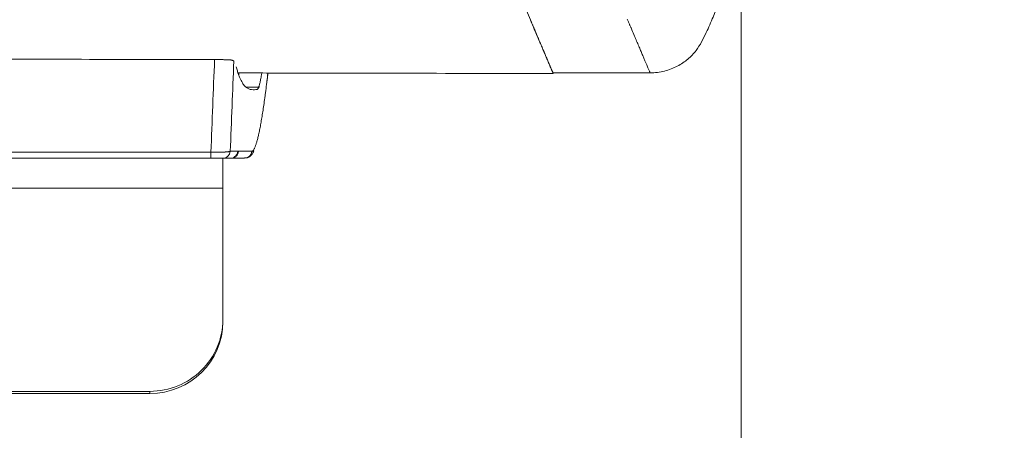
# Model space of a CAD drawing. Header units: millimetres. Extents: x 0 to 594, y 0 to 420.
# Tile 154 of 256: x 304 to 324, y 138 to 146. Entities that reach past the tile are written whole.
import ezdxf

# ---------------------------------------------------------------- set-up
doc = ezdxf.new("R2010")
doc.units = ezdxf.units.MM
doc.layers.add('1', color=7, linetype='Continuous', true_color=0xffffff)
doc.styles.add('Arial', font='txt')
doc.dimstyles.get("Standard").update_dxf_attribs({"dimtxt": 0.18, "dimasz": 0.18, "dimexe": 0.18, "dimexo": 0.0625, "dimgap": 0.09, "dimtad": 0, "dimtih": 1, "dimtoh": 1, "dimdec": 4, "dimzin": 0, "dimdsep": 46, "dimtxsty": 'Standard', "dimcen": 0.09, "dimadec": 0, "dimazin": 0, "dimtfac": 1, "dimtdec": 4, "dimtofl": 0, "dimtmove": 0, "dimatfit": 3, "dimfxl": 0, "dimtolj": 1, "dimtzin": 0, "dimarcsym": 0})

# ---------------------------------------------------------------- blocks, each defined once
blk = doc.blocks.new('_U0')
at = {"layer": '1', "color": 18, "lineweight": 18}
for p, q in [((94.85, 161.639), (94.85, 103.583)), ((318.503, 149.327), (318.503, 103.583)), ((94.85, 105.583), (168.68, 105.583)), ((318.503, 105.583), (244.674, 105.583))]:
    blk.add_line(p, q, dxfattribs=at)
at = {"layer": '1', "color": 18}
for points in [[(94.85, 105.583), (98.35, 106.521), (98.35, 104.646)], [(318.503, 105.583), (315.003, 104.646), (315.003, 106.521)]]:
    blk.add_solid(points, dxfattribs=at)
at = {"layer": '1', "color": 18, "linetype": 'Continuous', "lineweight": 13, "char_height": 3.5, "attachment_point": 7, "line_spacing_factor": 1.047437, "style": 'Arial'}
for s, insert in [('\\fArial|b0|i0;\\W1.0000;4.47', (170.366, 102.955)), ('\\fArial|b0|i0;\\W1.0000;DEFLATED TUBE LENGTH', (183.032, 102.955))]:
    blk.add_mtext(s, dxfattribs=dict(at, insert=insert))
blk = doc.blocks.new('_U1')
at = {"layer": '1', "color": 18, "lineweight": 18}
for p, q in [((318.503, 149.327), (318.503, 114.581)), ((258.514, 122.93), (258.514, 114.581)), ((258.514, 116.581), (283.785, 116.581)), ((318.503, 116.581), (293.232, 116.581))]:
    blk.add_line(p, q, dxfattribs=at)
at = {"layer": '1', "color": 18}
for points in [[(258.514, 116.581), (262.014, 117.519), (262.014, 115.643)], [(318.503, 116.581), (315.003, 115.643), (315.003, 117.519)]]:
    blk.add_solid(points, dxfattribs=at)
at = {"layer": '1', "color": 18, "linetype": 'Continuous', "lineweight": 13, "insert": (285.47, 113.945), "char_height": 3.5, "attachment_point": 7, "line_spacing_factor": 1.047437, "style": 'Arial'}
blk.add_mtext('\\fArial|b0|i0;\\W1.0000;1.2', dxfattribs=at)
blk = doc.blocks.new('_U12')
at = {"layer": '1', "color": 18, "lineweight": 18}
for p, q in [((226.904, 215.398), (336.077, 215.398)), ((334.077, 215.398), (334.077, 177.501)), ((334.077, 127.437), (334.077, 165.334)), ((257.513, 127.437), (336.077, 127.437))]:
    blk.add_line(p, q, dxfattribs=at)
at = {"layer": '1', "color": 18}
for points in [[(334.077, 215.398), (335.015, 211.898), (333.139, 211.898)], [(334.077, 127.437), (333.139, 130.937), (335.015, 130.937)]]:
    blk.add_solid(points, dxfattribs=at)
at = {"layer": '1', "color": 18, "linetype": 'Continuous', "lineweight": 13, "char_height": 3.5, "attachment_point": 7, "rotation": 90, "line_spacing_factor": 1.047437, "style": 'Arial'}
for s, insert in [('\\fArial|b0|i0;\\W1.0000;LIFTING STROPS* EYE', (344.118, 145.124)), ('\\fArial|b0|i0;\\W1.0000;1.76', (337.056, 166.992))]:
    blk.add_mtext(s, dxfattribs=dict(at, insert=insert))

msp = doc.modelspace()

# ---------------------------------------------------------------- linework, layer by layer
at = {"layer": '1', "color": 155, "linetype": 'Continuous', "lineweight": 18}
for p, q in [((307.834, 143.523), (307.834, 142.904)), ((307.834, 140.201), (307.834, 142.904)), ((307.834, 140.201), (307.834, 140.157)), ((293.834, 138.723), (306.334, 138.723)), ((293.834, 138.68), (306.334, 138.68))]:
    msp.add_line(p, q, dxfattribs=at)
at = {"layer": '1', "color": 155, "linetype": 'Continuous', "lineweight": 13}
for p, q in [((307.834, 142.904), (285.987, 142.904)), ((306.334, 138.68), (306.334, 138.723))]:
    msp.add_line(p, q, dxfattribs=at)
at = {"layer": '1', "color": 155, "linetype": 'Continuous', "lineweight": 18}
for centre, major_axis, ratio, start_param, end_param in [((308.589, 145.094), (0.149, -0.018), 0.704451, 0.00044, 0.095953), ((306.334, 140.201), (-1.5, 0), 0.984808, 1.570796, 3.141593), ((306.334, 140.157), (1.5, 0), 0.984808, 4.712389, 6.283185)]:
    msp.add_ellipse(centre, major_axis=major_axis, ratio=ratio, start_param=start_param, end_param=end_param, dxfattribs=at)
at = {"layer": '1', "color": 155, "linetype": 'Continuous', "lineweight": 13}
for centre, ratio, start_param, end_param in [((307.589, 143.673), 0.001043, 4.886921, 6.283185), ((307.837, 143.673), 0.997368, 0, 1.518436), ((308.281, 143.673), 0.997665, 0, 1.518436)]:
    msp.add_ellipse(centre, major_axis=(0, -0.15), ratio=ratio, start_param=start_param, end_param=end_param, dxfattribs=at)
at = {"layer": '1', "color": 155, "linetype": 'Continuous', "lineweight": 18}
for points, degree, knots in [([(316.627, 145.28), (316.73, 145.28), (316.921, 145.304), (317.187, 145.407), (317.404, 145.554), (317.623, 145.778), (317.774, 146.087), (317.968, 146.522), (318.164, 147.056), (318.368, 147.812), (318.506, 148.709), (318.532, 149.733), (318.392, 150.814), (318.183, 151.918), (317.94, 153.008), (317.72, 153.845), (317.537, 154.477), (317.381, 154.987), (317.18, 155.602), (316.918, 156.341), (316.714, 156.87), (316.599, 157.155)], 3, [0, 0, 0, 0, 0.023221, 0.044945, 0.065178, 0.083915, 0.116852, 0.143882, 0.194722, 0.248659, 0.325303, 0.404716, 0.485534, 0.57774, 0.665596, 0.744498, 0.778639, 0.818125, 0.868181, 0.928806, 1, 1, 1, 1]), ([(314.163, 146.375), (314.136, 146.437), (314.082, 146.565), (313.995, 146.77), (313.902, 146.99), (313.803, 147.223), (313.733, 147.387), (313.688, 147.493), (313.679, 147.514), (313.665, 147.546), (313.661, 147.557), (313.652, 147.579), (313.629, 147.633), (313.606, 147.687), (313.549, 147.82), (313.511, 147.91), (313.433, 148.094), (313.393, 148.187), (313.313, 148.378), (313.23, 148.572), (313.103, 148.872), (312.971, 149.183), (312.835, 149.503), (312.695, 149.833), (312.598, 150.06), (312.544, 150.189), (312.537, 150.204), (312.525, 150.232), (312.507, 150.276), (312.464, 150.377), (312.427, 150.464), (312.352, 150.64), (312.302, 150.758), (312.201, 150.996), (312.099, 151.235), (311.944, 151.601), (311.787, 151.972), (311.627, 152.349), (311.464, 152.731), (311.3, 153.12), (311.188, 153.382), (311.118, 153.547), (311.097, 153.597), (311.076, 153.647), (311.062, 153.68), (311.055, 153.697), (311.02, 153.78), (310.991, 153.846), (310.906, 154.046), (310.85, 154.18), (310.736, 154.447), (310.629, 154.7), (310.521, 154.954), (310.47, 155.074)], 3, [0, 0, 0, 0, 0.037191, 0.074383, 0.111574, 0.148765, 0.185957, 0.185957, 0.195254, 0.195254, 0.199903, 0.199903, 0.204552, 0.223148, 0.223148, 0.260339, 0.260339, 0.29753, 0.29753, 0.334722, 0.371913, 0.409104, 0.446296, 0.483487, 0.520678, 0.520678, 0.525327, 0.525327, 0.529976, 0.539274, 0.55787, 0.55787, 0.595061, 0.595061, 0.632252, 0.669444, 0.706635, 0.743826, 0.781018, 0.818209, 0.8554, 0.8554, 0.864698, 0.869347, 0.869347, 0.873996, 0.873996, 0.892591, 0.892591, 0.929783, 0.929783, 0.966974, 1, 1, 1, 1]), ([(314.627, 145.28), (314.627, 145.28), (314.434, 145.736), (314.203, 146.28), (314.158, 146.385)], 2, [0, 0, 0, 0.451591, 0.903181, 1, 1, 1]), ([(314.633, 145.266), (314.633, 145.266), (314.633, 145.266), (314.633, 145.267), (314.633, 145.267), (314.633, 145.267), (314.632, 145.27), (314.628, 145.278), (314.618, 145.302), (314.602, 145.34), (314.581, 145.389), (314.555, 145.45), (314.524, 145.524), (314.487, 145.61), (314.446, 145.708), (314.415, 145.781), (314.39, 145.84), (314.381, 145.859), (314.371, 145.885), (314.368, 145.89), (314.364, 145.9), (314.357, 145.916), (314.333, 145.974), (314.29, 146.074), (314.229, 146.218), (314.185, 146.322), (314.163, 146.375)], 3, [0, 0, 0, 0, 0.015484, 0.024772, 0.024772, 0.03406, 0.03406, 0.108363, 0.182666, 0.256969, 0.331272, 0.405575, 0.479878, 0.554182, 0.628485, 0.702788, 0.702788, 0.739939, 0.739939, 0.749227, 0.749227, 0.758515, 0.777091, 0.851394, 0.925697, 1, 1, 1, 1]), ([(316.627, 145.28), (316.627, 145.28), (316.434, 145.736), (316.203, 146.28), (316.158, 146.385)], 2, [0, 0, 0, 0.451591, 0.903181, 1, 1, 1]), ([(316.627, 145.28), (316.627, 145.28), (316.434, 145.736), (316.203, 146.28), (316.158, 146.385)], 2, [0, 0, 0, 0.451589, 0.903178, 1, 1, 1]), ([(307.664, 145.554), (307.667, 145.554), (307.674, 145.554), (307.685, 145.554), (307.695, 145.554), (307.706, 145.554), (307.716, 145.553), (307.727, 145.553), (307.738, 145.553), (307.749, 145.553), (307.76, 145.553), (307.772, 145.553), (307.783, 145.553), (307.794, 145.552), (307.813, 145.552), (307.84, 145.552), (307.873, 145.551), (307.906, 145.551), (307.931, 145.551), (307.949, 145.551), (307.963, 145.551), (307.971, 145.551), (307.975, 145.551)], 3, [0, 0, 0, 0, 0.028482, 0.057395, 0.086742, 0.116523, 0.146739, 0.177393, 0.208484, 0.240014, 0.271984, 0.304394, 0.337247, 0.370542, 0.404281, 0.507933, 0.614612, 0.724337, 0.837124, 0.891135, 0.945426, 1, 1, 1, 1]), ([(307.975, 145.551), (307.981, 145.55), (307.993, 145.548), (308.003, 145.546), (308.011, 145.544), (308.013, 145.543), (308.017, 145.542), (308.018, 145.542), (308.02, 145.541), (308.026, 145.54), (308.031, 145.538), (308.038, 145.535), (308.044, 145.533), (308.051, 145.529), (308.055, 145.526), (308.057, 145.524), (308.057, 145.524), (308.058, 145.523), (308.059, 145.522), (308.059, 145.521), (308.06, 145.52)], 3, [0, 0, 0, 0, 0.125, 0.25, 0.25, 0.3125, 0.3125, 0.34375, 0.34375, 0.375, 0.5, 0.5, 0.625, 0.75, 0.875, 0.875, 0.90625, 0.90625, 0.9375, 1, 1, 1, 1]), ([(308.109, 145.405), (308.117, 145.374), (308.125, 145.346), (308.141, 145.292), (308.15, 145.267), (308.166, 145.221), (308.175, 145.199), (308.192, 145.159), (308.201, 145.141), (308.227, 145.09), (308.244, 145.062), (308.271, 145.027), (308.285, 145.011), (308.3, 144.996), (308.307, 144.99), (308.312, 144.986), (308.314, 144.984), (308.334, 144.968), (308.353, 144.957), (308.39, 144.942), (308.408, 144.938), (308.446, 144.933), (308.464, 144.933), (308.502, 144.935), (308.52, 144.937), (308.539, 144.939)], 3, [0, 0, 0, 0, 0.0625, 0.0625, 0.125, 0.125, 0.1875, 0.1875, 0.25, 0.25, 0.375, 0.375, 0.4375, 0.46875, 0.484375, 0.484375, 0.5, 0.5, 0.625, 0.625, 0.75, 0.75, 0.875, 0.875, 1, 1, 1, 1]), ([(308.153, 145.278), (308.345, 145.278), (310.504, 145.274), (312.663, 145.27), (314.63, 145.266)], 3, [0, 0, 0, 0, 0.089023, 1, 1, 1, 1]), ([(308.163, 145.243), (308.164, 145.249), (308.165, 145.258), (308.166, 145.266), (308.167, 145.269)], 3, [0, 0, 0, 0, 0.678118, 1, 1, 1, 1]), ([(308.739, 145.086), (308.732, 145.029), (308.725, 144.974), (308.717, 144.907), (308.715, 144.893), (308.711, 144.867), (308.706, 144.828), (308.701, 144.789), (308.691, 144.713), (308.684, 144.664), (308.67, 144.57), (308.657, 144.479), (308.636, 144.352), (308.623, 144.275), (308.609, 144.2), (308.603, 144.164), (308.589, 144.096), (308.583, 144.064), (308.574, 144.026), (308.573, 144.018), (308.569, 144.003), (308.564, 143.981), (308.56, 143.961), (308.55, 143.921), (308.543, 143.896), (308.531, 143.85), (308.518, 143.808), (308.502, 143.763), (308.492, 143.74), (308.488, 143.731)], 3, [0, 0, 0, 0, 0.079142, 0.079142, 0.098928, 0.098928, 0.118713, 0.158284, 0.158284, 0.237426, 0.237426, 0.316568, 0.39571, 0.474853, 0.474853, 0.553995, 0.553995, 0.633137, 0.633137, 0.652922, 0.652922, 0.672708, 0.712279, 0.712279, 0.791421, 0.791421, 0.870563, 0.949705, 1, 1, 1, 1]), ([(308.539, 144.939), (308.542, 144.94), (308.544, 144.941), (308.549, 144.945), (308.552, 144.947), (308.557, 144.955), (308.562, 144.963), (308.567, 144.976), (308.571, 144.986), (308.573, 144.99), (308.575, 144.997), (308.577, 145.001), (308.581, 145.014), (308.584, 145.023), (308.589, 145.043), (308.595, 145.065), (308.601, 145.089), (308.607, 145.115), (308.609, 145.129), (308.615, 145.158), (308.621, 145.188), (308.627, 145.222), (308.632, 145.248), (308.634, 145.26), (308.636, 145.272), (308.636, 145.275)], 3, [0, 0, 0, 0, 0.085695, 0.085695, 0.171391, 0.171391, 0.257086, 0.342781, 0.342781, 0.385629, 0.385629, 0.428477, 0.428477, 0.514172, 0.514172, 0.599867, 0.685562, 0.685562, 0.771258, 0.771258, 0.856953, 0.942648, 0.942648, 0.985496, 1, 1, 1, 1]), ([(308.282, 143.531), (308.309, 143.53), (308.365, 143.535), (308.421, 143.587), (308.452, 143.629), (308.468, 143.663), (308.473, 143.677)], 3, [0, 0, 0, 0, 0.193788, 0.463046, 0.776203, 1, 1, 1, 1]), ([(285.132, 143.523), (285.232, 143.523), (285.332, 143.523), (285.832, 143.523), (286.232, 143.523), (288.232, 143.523), (289.832, 143.523), (296.818, 143.523), (302.203, 143.523), (307.589, 143.523)], 3, [0, 0, 0, 0, 0.013359, 0.013359, 0.066796, 0.066796, 0.280545, 0.280545, 1, 1, 1, 1]), ([(307.589, 143.523), (307.596, 143.523), (307.604, 143.523), (307.614, 143.523), (307.616, 143.523), (307.62, 143.523), (307.622, 143.523), (307.628, 143.523), (307.632, 143.523), (307.643, 143.523), (307.658, 143.523), (307.673, 143.523), (307.687, 143.523), (307.694, 143.523), (307.703, 143.523), (307.705, 143.523), (307.708, 143.523), (307.714, 143.523), (307.719, 143.523), (307.728, 143.523), (307.741, 143.523), (307.753, 143.523), (307.761, 143.523), (307.764, 143.523), (307.768, 143.523), (307.77, 143.523), (307.772, 143.523), (307.779, 143.523), (307.785, 143.523), (307.794, 143.523), (307.802, 143.523), (307.81, 143.523), (307.814, 143.523), (307.815, 143.523), (307.816, 143.523), (307.817, 143.523), (307.819, 143.523), (307.821, 143.523), (307.825, 143.523), (307.829, 143.523), (307.833, 143.523), (307.835, 143.523), (307.836, 143.523), (307.837, 143.523)], 3, [0, 0, 0, 0, 0.0625, 0.0625, 0.078125, 0.078125, 0.09375, 0.09375, 0.125, 0.125, 0.1875, 0.25, 0.25, 0.3125, 0.3125, 0.328125, 0.328125, 0.34375, 0.375, 0.375, 0.4375, 0.5, 0.5, 0.53125, 0.53125, 0.546875, 0.546875, 0.5625, 0.625, 0.625, 0.6875, 0.75, 0.75, 0.765625, 0.765625, 0.78125, 0.78125, 0.8125, 0.8125, 0.875, 0.9375, 0.9375, 1, 1, 1, 1])]:
    msp.add_open_spline(points, degree=degree, knots=knots, dxfattribs=at)
for points, degree in [([(302.514, 145.563), (304.23, 145.56), (305.947, 145.557), (307.664, 145.554)], 3), ([(308.738, 145.076), (308.763, 145.277)], 1), ([(316.627, 145.28), (314.627, 145.28)], 1), ([(307.837, 143.523), (307.888, 143.523), (307.939, 143.523), (307.989, 143.523)], 3), ([(307.989, 143.523), (307.992, 143.523), (307.994, 143.523), (307.996, 143.523)], 3), ([(308.015, 143.523), (308.106, 143.523), (308.193, 143.523), (308.281, 143.523)], 3)]:
    msp.add_open_spline(points, degree=degree, dxfattribs=at)
at = {"layer": '1', "color": 155, "linetype": 'Continuous', "lineweight": 13}
for points in [[(307.664, 145.554), (307.639, 144.918), (307.614, 144.283), (307.588, 143.647)], [(307.986, 143.665), (308.011, 144.284), (308.035, 144.902), (308.06, 145.52)], [(308.762, 145.277), (308.754, 145.213), (308.747, 145.15), (308.739, 145.086)], [(308.312, 144.988), (308.404, 144.988), (308.497, 144.988), (308.59, 144.988)], [(307.986, 143.665), (308.038, 143.665), (308.089, 143.665), (308.14, 143.665)], [(307.989, 143.523), (308.008, 143.523), (308.046, 143.531), (308.095, 143.562), (308.129, 143.609), (308.139, 143.646), (308.14, 143.665)], [(308.154, 143.665), (308.153, 143.646), (308.143, 143.609), (308.11, 143.562), (308.061, 143.531), (308.023, 143.523), (308.004, 143.523)], [(308.14, 143.665), (308.142, 143.665), (308.144, 143.665), (308.146, 143.665)], [(308.154, 143.665), (308.151, 143.665), (308.149, 143.665), (308.146, 143.665)]]:
    msp.add_open_spline(points, degree=3, dxfattribs=at)
for points, knots in [([(308.488, 143.731), (308.486, 143.727), (308.478, 143.71), (308.47, 143.697), (308.458, 143.681), (308.453, 143.675), (308.441, 143.667), (308.436, 143.665), (308.43, 143.665)], [0, 0, 0, 0, 0.108337, 0.405558, 0.405558, 0.702779, 0.702779, 1, 1, 1, 1]), ([(307.588, 143.647), (307.488, 143.647), (307.388, 143.647), (306.888, 143.647), (306.488, 143.647), (304.488, 143.647), (302.888, 143.647), (295.903, 143.647), (290.518, 143.647), (285.132, 143.647)], [0, 0, 0, 0, 0.013359, 0.013359, 0.066796, 0.066796, 0.280545, 0.280545, 1, 1, 1, 1]), ([(307.986, 143.665), (307.985, 143.665), (307.983, 143.664), (307.979, 143.662), (307.974, 143.661), (307.967, 143.659), (307.96, 143.658), (307.958, 143.658), (307.954, 143.658), (307.953, 143.657), (307.95, 143.657), (307.949, 143.657), (307.942, 143.656), (307.936, 143.655), (307.924, 143.654), (307.917, 143.654), (307.902, 143.653), (307.894, 143.652), (307.884, 143.652), (307.882, 143.651), (307.878, 143.651), (307.875, 143.651), (307.869, 143.651), (307.864, 143.65), (307.851, 143.65), (307.832, 143.649), (307.812, 143.648), (307.796, 143.648), (307.791, 143.648), (307.782, 143.648), (307.78, 143.648), (307.774, 143.648), (307.771, 143.648), (307.757, 143.647), (307.746, 143.647), (307.723, 143.647), (307.7, 143.647), (307.675, 143.647), (307.657, 143.647), (307.651, 143.647), (307.642, 143.647), (307.638, 143.647), (307.632, 143.647), (307.629, 143.647), (307.613, 143.647), (307.601, 143.647), (307.588, 143.647)], [0, 0, 0, 0, 0.0625, 0.0625, 0.125, 0.1875, 0.1875, 0.21875, 0.21875, 0.234375, 0.234375, 0.25, 0.25, 0.3125, 0.3125, 0.375, 0.375, 0.4375, 0.4375, 0.453125, 0.453125, 0.46875, 0.46875, 0.5, 0.5, 0.5625, 0.625, 0.625, 0.65625, 0.65625, 0.671875, 0.671875, 0.6875, 0.6875, 0.75, 0.75, 0.8125, 0.875, 0.875, 0.90625, 0.90625, 0.921875, 0.921875, 0.9375, 0.9375, 1, 1, 1, 1]), ([(308.43, 143.665), (308.341, 143.665), (308.249, 143.665), (308.155, 143.665), (308.154, 143.665)], [0, 0, 0, 0, 0.983726, 1, 1, 1, 1])]:
    msp.add_open_spline(points, degree=3, knots=knots, dxfattribs=at)

# ---------------------------------------------------------------- dimensions: what is measured, and where the dimension line sits
at = {"layer": '1', "color": 18, "linetype": 'Continuous', "lineweight": 13}
dim = msp.add_linear_dim(base=(334.077, 215.398), p1=(257.513, 127.437), p2=(226.904, 215.398), angle=90, text=' <> \\P\\fArial|b0|i0;\\C18;{\\H1.00x;\\fArial|b0|i0;LIFTING STROPS* EYE\\fArial|b0|i0;}\\C18;', dimstyle='Standard', override={"dimtxt": 3.5, "dimasz": 3.5, "dimexe": 2, "dimexo": 0, "dimgap": 1.5, "dimtih": 0, "dimtoh": 0, "dimdec": 2, "dimlfac": 0.02, "dimdsep": 46, "dimlunit": 2, "dimtxsty": 'Arial', "dimsah": 1, "dimse1": 0, "dimse2": 0, "dimsd1": 0, "dimsd2": 0, "dimclrd": 18, "dimclre": 18, "dimclrt": 18, "dimtol": 0, "dimtm": -0.1, "dimtfac": 1, "dimtdec": 2, "dimtofl": 1, "dimtmove": 0, "dimlwd": 18, "dimlwe": 18}, dxfattribs=at)
dim.commit()
dim.dimension.update_dxf_attribs({"geometry": '_U12', "text_midpoint": (334.077, 171.418), "dimtype": 160})
dim = msp.add_linear_dim(base=(318.503, 105.583), p1=(94.85, 161.639), p2=(318.503, 149.327), text=' <> \\fArial|b0|i0;\\C18;{\\H1.00x;\\fArial|b0|i0;DEFLATED TUBE LENGTH\\fArial|b0|i0;}\\C18;', dimstyle='Standard', override={"dimtxt": 3.5, "dimasz": 3.5, "dimexe": 2, "dimexo": 0, "dimgap": 1.5, "dimtih": 1, "dimtoh": 1, "dimdec": 2, "dimlfac": 0.02, "dimdsep": 46, "dimlunit": 2, "dimtxsty": 'Arial', "dimsah": 1, "dimse1": 0, "dimse2": 0, "dimsd1": 0, "dimsd2": 0, "dimclrd": 18, "dimclre": 18, "dimclrt": 18, "dimtol": 0, "dimtm": -0.1, "dimtfac": 1, "dimtdec": 2, "dimtofl": 1, "dimtmove": 0, "dimlwd": 18, "dimlwe": 18}, dxfattribs=at)
dim.commit()
dim.dimension.update_dxf_attribs({"geometry": '_U0', "text_midpoint": (206.677, 105.583), "dimtype": 160})
dim = msp.add_linear_dim(base=(258.514, 116.581), p1=(318.503, 149.327), p2=(258.514, 122.93), dimstyle='Standard', override={"dimtxt": 3.5, "dimasz": 3.5, "dimexe": 2, "dimexo": 0, "dimgap": 1.5, "dimtih": 1, "dimtoh": 1, "dimdec": 1, "dimlfac": 0.02, "dimdsep": 46, "dimlunit": 2, "dimtxsty": 'Arial', "dimsah": 1, "dimse1": 0, "dimse2": 0, "dimsd1": 0, "dimsd2": 0, "dimclrd": 18, "dimclre": 18, "dimclrt": 18, "dimtol": 0, "dimtm": -0.1, "dimtfac": 1, "dimtdec": 2, "dimtofl": 1, "dimtmove": 0, "dimlwd": 18, "dimlwe": 18}, dxfattribs=at)
dim.commit()
dim.dimension.update_dxf_attribs({"geometry": '_U1', "text_midpoint": (288.509, 116.581), "dimtype": 160})

doc.saveas('drawing.dxf')
